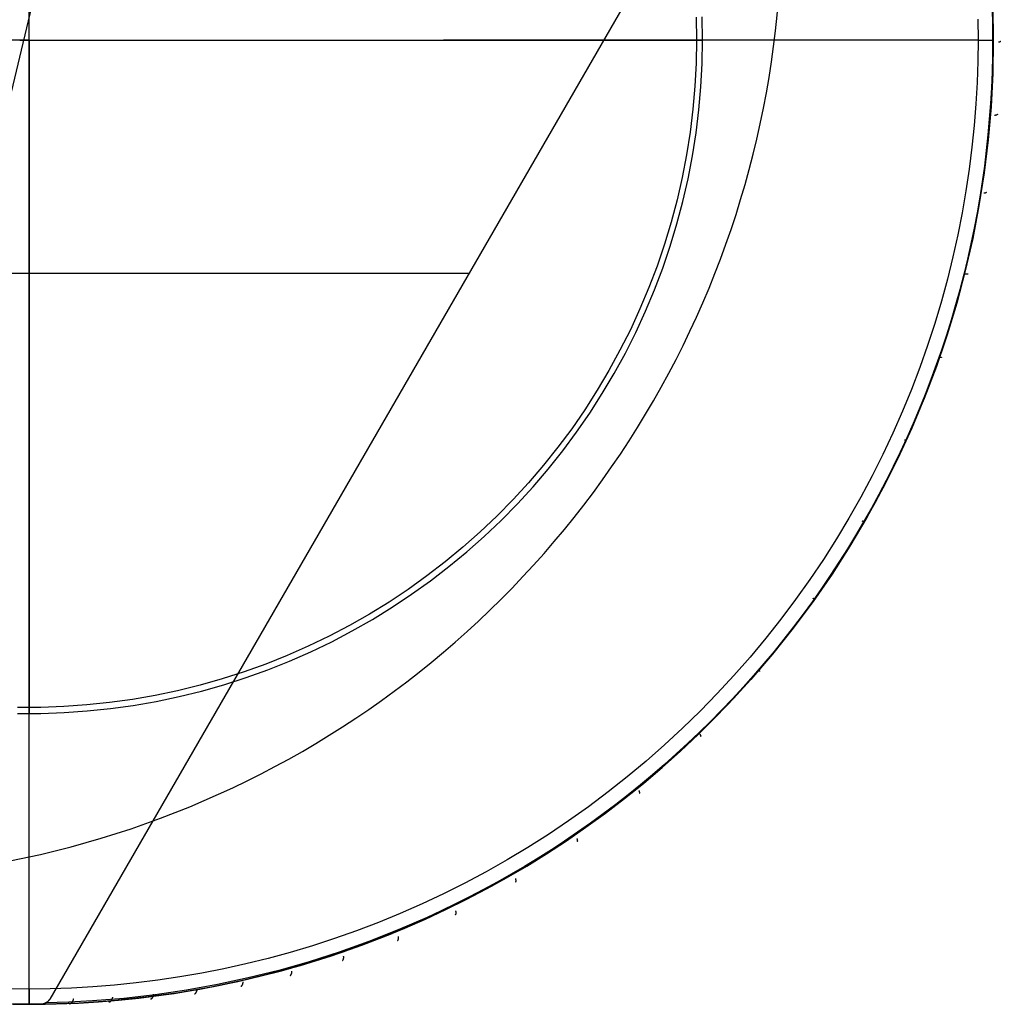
# Model space of a CAD drawing. Header units: millimetres. Extents: x -126 to 126, y -126 to 126.
# Tile 3 of 4: x -1 to 126, y -126 to 3. Entities that reach past the tile are written whole.
import ezdxf

# ---------------------------------------------------------------- set-up
doc = ezdxf.new("R2010")
doc.units = ezdxf.units.MM
doc.header["$MEASUREMENT"] = 0
doc.layers.add('Predefinito', color=5, linetype='Continuous')

msp = doc.modelspace()

# ---------------------------------------------------------------- linework, layer by layer
at = {"layer": 'Predefinito', "extrusion": (1, 0, 0)}
for points in [[(0, 27), (3.72, 27.06), (7.44, 27.25), (11.15, 27.56), (14.84, 28), (18.52, 28.56), (22.18, 29.25), (25.81, 30.06), (29.41, 30.99), (32.98, 32.04), (36.52, 33.21), (40.01, 34.49), (43.45, 35.9), (46.85, 37.42), (50.19, 39.05), (53.48, 40.8), (56.71, 42.66), (59.87, 44.62), (62.96, 46.69), (65.98, 48.86), (68.93, 51.13), (71.8, 53.5), (74.59, 55.96), (77.29, 58.52), (79.91, 61.17), (82.43, 63.9), (84.87, 66.72), (87.2, 69.61)], [(0, 27), (-3.72, 27.06), (-7.44, 27.25), (-11.15, 27.56), (-14.84, 28), (-18.52, 28.56), (-22.18, 29.25), (-25.81, 30.06), (-29.41, 30.99), (-32.98, 32.04), (-36.52, 33.21), (-40.01, 34.49), (-43.45, 35.9), (-46.85, 37.42), (-50.19, 39.05), (-53.48, 40.8), (-56.71, 42.66), (-59.87, 44.62), (-62.96, 46.69), (-65.98, 48.86), (-68.93, 51.13), (-71.8, 53.5), (-74.59, 55.96), (-77.29, 58.52), (-79.91, 61.17), (-82.43, 63.9), (-84.87, 66.72), (-87.2, 69.61)], [(0, 43.3), (0, 68)], [(-87.2, 69.61), (-87.22, 69.64), (-87.24, 69.67), (-87.27, 69.69), (-87.29, 69.71), (-87.32, 69.74), (-87.34, 69.76), (-87.37, 69.78), (-87.39, 69.8), (-87.42, 69.82), (-87.45, 69.84), (-87.48, 69.86), (-87.51, 69.88), (-87.54, 69.89), (-87.57, 69.91), (-87.6, 69.92), (-87.63, 69.93), (-87.66, 69.94), (-87.69, 69.95), (-87.72, 69.96), (-87.76, 69.97), (-87.79, 69.98), (-87.82, 69.99), (-87.86, 69.99), (-87.89, 69.99), (-87.92, 70), (-87.96, 70), (-87.99, 70)], [(-124, 70), (-126, 68)], [(-126, 0), (-126, 68)]]:
    msp.add_lwpolyline(points, dxfattribs=at)
at = {"layer": 'Predefinito'}
for points in [[(0, -126), (0, 65)], [(109.89, 60.33), (2.7, -125.33)], [(125.92, 4.35), (126, 0)], [(87.15, 3.01), (87.2, 0)], [(87.99, 0), (87.94, 3.04)], [(123.97, 2.75), (124, 0)], [(124, 0), (123.97, -2.75), (123.88, -5.53), (123.72, -8.33), (123.5, -11.14), (123.21, -13.98), (122.85, -16.83), (122.43, -19.69), (121.93, -22.56), (121.36, -25.45), (120.72, -28.33), (120, -31.23), (119.21, -34.12), (118.35, -37.01), (117.41, -39.9), (116.39, -42.78), (115.29, -45.64), (114.12, -48.5), (112.87, -51.34), (111.55, -54.16), (110.15, -56.95), (108.67, -59.72), (107.12, -62.47), (105.49, -65.18), (103.79, -67.85), (102.01, -70.49), (100.17, -73.09), (98.25, -75.65), (96.27, -78.16), (94.22, -80.62), (92.1, -83.03), (89.92, -85.38), (87.68, -87.68), (85.38, -89.92), (83.03, -92.1), (80.62, -94.22), (78.16, -96.27), (75.65, -98.25), (73.09, -100.17), (70.49, -102.01), (67.85, -103.79), (65.18, -105.49), (62.47, -107.12), (59.72, -108.67), (56.95, -110.15), (54.16, -111.55), (51.34, -112.87), (48.5, -114.12), (45.64, -115.29), (42.78, -116.39), (39.9, -117.41), (37.01, -118.35), (34.12, -119.21), (31.23, -120), (28.33, -120.72), (25.45, -121.36), (22.56, -121.93), (19.69, -122.43), (16.83, -122.85), (13.98, -123.21), (11.14, -123.5), (8.33, -123.72), (5.53, -123.88), (2.75, -123.97), (0, -124), (-2.75, -123.97)], [(-1.52, -87.98), (1.52, -87.98), (4.55, -87.87), (7.58, -87.66), (10.61, -87.35), (13.61, -86.93), (16.61, -86.41), (19.58, -85.78), (22.53, -85.06), (25.45, -84.23), (28.34, -83.3), (31.2, -82.27), (34.02, -81.15), (36.8, -79.92), (39.54, -78.61), (42.23, -77.19), (44.87, -75.69), (47.45, -74.1), (49.98, -72.41), (52.45, -70.65), (54.86, -68.79), (57.2, -66.86), (59.48, -64.84), (61.68, -62.75), (63.81, -60.59), (65.86, -58.35), (67.84, -56.04), (69.73, -53.67), (71.54, -51.23), (73.27, -48.73), (74.9, -46.17), (76.45, -43.56), (77.91, -40.89), (79.28, -38.18), (80.55, -35.42), (81.72, -32.62), (82.8, -29.78), (83.78, -26.9), (84.66, -23.99), (85.43, -21.06), (86.11, -18.1), (86.68, -15.11), (87.15, -12.11), (87.52, -9.1), (87.78, -6.07), (87.94, -3.04), (87.99, 0)], [(87.2, 0), (87.15, -3.01), (86.99, -6.02), (86.73, -9.02), (86.37, -12), (85.91, -14.98), (85.34, -17.93), (84.67, -20.87), (83.9, -23.78), (83.03, -26.66), (82.06, -29.51), (80.99, -32.32), (79.82, -35.1), (78.57, -37.84), (77.21, -40.52), (75.77, -43.17), (74.23, -45.75), (72.61, -48.29), (70.9, -50.77), (69.1, -53.18), (67.23, -55.54), (65.27, -57.83), (63.24, -60.04), (61.13, -62.19), (58.94, -64.26), (56.69, -66.26), (54.37, -68.18), (51.98, -70.01), (49.54, -71.77), (47.03, -73.43), (44.47, -75.01), (41.85, -76.5), (39.19, -77.9), (36.47, -79.21), (33.72, -80.42), (30.92, -81.53), (28.09, -82.55), (25.22, -83.47), (22.33, -84.29), (19.4, -85.01), (16.46, -85.63), (13.49, -86.15), (10.51, -86.57), (7.52, -86.88), (4.51, -87.08), (1.51, -87.19), (-1.51, -87.19)], [(126, 0), (125.92, -4.35), (125.7, -8.69), (125.32, -13.03), (124.8, -17.34), (124.13, -21.64), (123.31, -25.91), (122.34, -30.15), (121.22, -34.36), (119.97, -38.52), (118.57, -42.64), (117.02, -46.71), (115.34, -50.72), (113.52, -54.67), (111.57, -58.56), (109.48, -62.37), (107.26, -66.11), (104.92, -69.78), (102.45, -73.36), (99.85, -76.85), (97.14, -80.25), (94.31, -83.55), (91.37, -86.76), (88.32, -89.86), (85.17, -92.86), (81.91, -95.74), (78.56, -98.51), (75.11, -101.16), (71.58, -103.7), (67.95, -106.1), (64.25, -108.39), (60.47, -110.54), (56.62, -112.56), (52.7, -114.45), (48.72, -116.2), (44.68, -117.81), (40.59, -119.28), (36.45, -120.61), (32.26, -121.8), (28.04, -122.84), (23.78, -123.74), (19.5, -124.48), (15.19, -125.08), (10.86, -125.53), (6.52, -125.83), (2.17, -125.98), (-2.17, -125.98)], [(124, 0), (87.99, 0)], [(57.44, -30.5), (-57.44, -30.5)], [(0, -124), (0, -87.99)], [(-47.44, -116.73), (-43.49, -118.26), (-39.5, -119.65), (-35.46, -120.91), (-31.38, -122.03), (-27.27, -123.01), (-23.13, -123.86), (-18.96, -124.57), (-14.77, -125.13), (-10.56, -125.56), (-6.34, -125.84), (-2.11, -125.98), (2.11, -125.98), (6.34, -125.84), (10.56, -125.56), (14.77, -125.13), (18.96, -124.57), (23.13, -123.86), (27.27, -123.01), (31.38, -122.03), (35.46, -120.91), (39.5, -119.65), (43.49, -118.26), (47.44, -116.73)]]:
    msp.add_lwpolyline(points, dxfattribs=at)
at = {"layer": 'Predefinito', "extrusion": (-0.602602, 0.347913, 0.718211)}
msp.add_lwpolyline([(107.19, 46.68), (105.68, 50.11), (104.1, 53.49), (101.78, 58.19), (99.34, 62.79), (96.8, 67.27), (94.15, 71.63), (91.41, 75.87), (88.56, 79.98), (85.62, 83.96), (82.59, 87.8), (79.46, 91.5), (76.26, 95.06), (72.97, 98.46), (71.29, 100.11), (69.6, 101.72), (67.89, 103.29), (66.16, 104.82), (64.41, 106.31), (62.64, 107.76), (60.86, 109.17), (59.06, 110.54), (57.24, 111.87), (55.41, 113.16), (53.57, 114.4), (51.71, 115.6), (49.84, 116.76), (47.95, 117.88), (46.05, 118.95), (44.14, 119.98), (42.21, 120.97), (40.28, 121.91), (38.33, 122.81), (36.37, 123.66), (34.41, 124.47), (32.43, 125.23), (30.45, 125.95), (28.45, 126.62), (26.45, 127.25), (24.45, 127.83), (22.43, 128.37), (20.41, 128.86), (18.39, 129.3), (16.36, 129.7), (14.32, 130.05), (12.28, 130.35), (10.24, 130.61), (8.2, 130.82), (6.15, 130.98), (4.1, 131.1), (2.05, 131.17), (0, 131.19), (-2.05, 131.17), (-4.1, 131.1), (-6.15, 130.98), (-8.2, 130.82), (-10.24, 130.61), (-12.28, 130.35), (-14.32, 130.05), (-16.36, 129.7), (-18.39, 129.3), (-20.41, 128.86), (-22.43, 128.37), (-24.45, 127.83), (-26.45, 127.25), (-28.45, 126.62), (-30.45, 125.95), (-32.43, 125.23), (-34.41, 124.47), (-36.37, 123.66), (-38.33, 122.81), (-40.28, 121.91), (-42.21, 120.97), (-44.14, 119.98), (-46.05, 118.95), (-47.95, 117.88), (-49.84, 116.76), (-51.71, 115.6), (-53.57, 114.4), (-55.41, 113.16), (-57.24, 111.87), (-59.06, 110.54), (-60.86, 109.17), (-62.64, 107.76), (-64.41, 106.31), (-66.16, 104.82), (-67.89, 103.29), (-69.6, 101.72), (-71.29, 100.11), (-72.97, 98.46), (-76.26, 95.06), (-79.46, 91.5), (-82.59, 87.8), (-85.62, 83.96), (-88.56, 79.98), (-91.41, 75.87), (-94.15, 71.63), (-96.8, 67.27), (-99.34, 62.79), (-101.78, 58.19), (-104.1, 53.49), (-105.68, 50.11), (-107.19, 46.68)], dxfattribs=at)
at = {"layer": 'Predefinito', "extrusion": (0.974676, -0.2151, 0.06115)}
msp.add_lwpolyline([(-92.81, 37.06), (60.19, -5.33)], dxfattribs=at)
at = {"layer": 'Predefinito', "extrusion": (0, 1, 0)}
for points in [[(0, 27), (3.72, 27.06), (7.44, 27.25), (11.15, 27.56), (14.84, 28), (18.52, 28.56), (22.18, 29.25), (25.81, 30.06), (29.41, 30.99), (32.98, 32.04), (36.52, 33.21), (40.01, 34.49), (43.45, 35.9), (46.85, 37.42), (50.19, 39.05), (53.48, 40.8), (56.71, 42.66), (59.87, 44.62), (62.96, 46.69), (65.98, 48.86), (68.93, 51.13), (71.8, 53.5), (74.59, 55.96), (77.29, 58.52), (79.91, 61.17), (82.43, 63.9), (84.87, 66.72), (87.2, 69.61)], [(0, 27), (-3.72, 27.06), (-7.44, 27.25), (-11.15, 27.56), (-14.84, 28), (-18.52, 28.56), (-22.18, 29.25), (-25.81, 30.06), (-29.41, 30.99), (-32.98, 32.04), (-36.52, 33.21), (-40.01, 34.49), (-43.45, 35.9), (-46.85, 37.42), (-50.19, 39.05), (-53.48, 40.8), (-56.71, 42.66), (-59.87, 44.62), (-62.96, 46.69), (-65.98, 48.86), (-68.93, 51.13), (-71.8, 53.5), (-74.59, 55.96), (-77.29, 58.52), (-79.91, 61.17), (-82.43, 63.9), (-84.87, 66.72), (-87.2, 69.61)], [(-87.2, 69.61), (-87.22, 69.64), (-87.24, 69.67), (-87.27, 69.69), (-87.29, 69.71), (-87.32, 69.74), (-87.34, 69.76), (-87.37, 69.78), (-87.39, 69.8), (-87.42, 69.82), (-87.45, 69.84), (-87.48, 69.86), (-87.51, 69.88), (-87.54, 69.89), (-87.57, 69.91), (-87.6, 69.92), (-87.63, 69.93), (-87.66, 69.94), (-87.69, 69.95), (-87.72, 69.96), (-87.76, 69.97), (-87.79, 69.98), (-87.82, 69.99), (-87.86, 69.99), (-87.89, 69.99), (-87.92, 70), (-87.96, 70), (-87.99, 70)], [(-124, 70), (-126, 68)], [(-120.34, 55.55), (-54.13, 0)], [(1.24, 0), (-1.24, 0)]]:
    msp.add_lwpolyline(points, dxfattribs=at)
at = {"layer": 'Predefinito', "extrusion": (-0.00117, 0.899581, -0.436753)}
msp.add_lwpolyline([(-126, 38.88), (-126, 38.85), (-126, 38.82), (-126, 38.79), (-125.99, 38.77), (-125.99, 38.74), (-125.99, 38.71), (-125.98, 38.68), (-125.97, 38.65), (-125.97, 38.62), (-125.96, 38.6), (-125.95, 38.57), (-125.94, 38.54), (-125.93, 38.51), (-125.92, 38.49), (-125.91, 38.46), (-125.9, 38.43), (-125.88, 38.41), (-125.87, 38.38), (-125.85, 38.36), (-125.84, 38.33), (-125.82, 38.31), (-125.8, 38.28), (-125.79, 38.26), (-125.77, 38.24), (-125.75, 38.22), (-125.73, 38.19), (-125.71, 38.17), (-125.69, 38.15), (-125.67, 38.13), (-125.65, 38.12), (-125.62, 38.1), (-125.6, 38.08)], dxfattribs=at)
at = {"layer": 'Predefinito', "extrusion": (0.059051, 0.916939, -0.394634)}
msp.add_lwpolyline([(-126, 43.16), (-126, 43.13), (-126, 43.11), (-126, 43.08), (-125.99, 43.05), (-125.99, 43.02), (-125.99, 43), (-125.98, 42.97), (-125.98, 42.94), (-125.97, 42.91), (-125.96, 42.89), (-125.95, 42.86), (-125.94, 42.83), (-125.93, 42.8), (-125.92, 42.78), (-125.91, 42.75), (-125.9, 42.73), (-125.89, 42.7), (-125.87, 42.68), (-125.86, 42.65), (-125.85, 42.63), (-125.83, 42.6), (-125.81, 42.58), (-125.8, 42.56), (-125.78, 42.53), (-125.76, 42.51), (-125.74, 42.49), (-125.72, 42.47), (-125.71, 42.45), (-125.69, 42.43), (-125.67, 42.41), (-125.64, 42.4), (-125.62, 42.38)], dxfattribs=at)
at = {"layer": 'Predefinito', "extrusion": (0.121444, 0.929464, -0.348351)}
msp.add_lwpolyline([(-126, 47.11), (-126, 47.08), (-126, 47.06), (-126, 47.03), (-125.99, 47), (-125.99, 46.98), (-125.99, 46.95), (-125.98, 46.92), (-125.98, 46.9), (-125.97, 46.87), (-125.96, 46.84), (-125.96, 46.82), (-125.95, 46.79), (-125.94, 46.76), (-125.93, 46.74), (-125.92, 46.71), (-125.91, 46.69), (-125.89, 46.66), (-125.88, 46.64), (-125.87, 46.61), (-125.85, 46.59), (-125.84, 46.57), (-125.82, 46.54), (-125.81, 46.52), (-125.79, 46.5), (-125.77, 46.48), (-125.76, 46.46), (-125.74, 46.44), (-125.72, 46.42), (-125.7, 46.4), (-125.68, 46.38), (-125.66, 46.36), (-125.64, 46.34)], dxfattribs=at)
at = {"layer": 'Predefinito', "extrusion": (0.185466, 0.93638, -0.297985)}
msp.add_lwpolyline([(-126, 50.65), (-126, 50.63), (-126, 50.6), (-126, 50.57), (-125.99, 50.55), (-125.99, 50.52), (-125.99, 50.5), (-125.98, 50.47), (-125.98, 50.44), (-125.97, 50.42), (-125.97, 50.39), (-125.96, 50.37), (-125.95, 50.34), (-125.94, 50.31), (-125.93, 50.29), (-125.92, 50.26), (-125.91, 50.24), (-125.9, 50.22), (-125.89, 50.19), (-125.87, 50.17), (-125.86, 50.14), (-125.85, 50.12), (-125.83, 50.1), (-125.82, 50.08), (-125.8, 50.05), (-125.79, 50.03), (-125.77, 50.01), (-125.75, 49.99), (-125.73, 49.97), (-125.72, 49.95), (-125.7, 49.94), (-125.68, 49.92), (-125.66, 49.9)], dxfattribs=at)
at = {"layer": 'Predefinito', "extrusion": (0.250401, 0.936948, -0.243777)}
msp.add_lwpolyline([(-126, 53.7), (-126, 53.68), (-126, 53.65), (-126, 53.63), (-125.99, 53.6), (-125.99, 53.58), (-125.99, 53.55), (-125.98, 53.53), (-125.98, 53.5), (-125.97, 53.47), (-125.97, 53.45), (-125.96, 53.42), (-125.95, 53.4), (-125.94, 53.37), (-125.93, 53.35), (-125.92, 53.32), (-125.91, 53.3), (-125.9, 53.28), (-125.89, 53.25), (-125.88, 53.23), (-125.87, 53.21), (-125.85, 53.18), (-125.84, 53.16), (-125.82, 53.14), (-125.81, 53.12), (-125.79, 53.1), (-125.78, 53.08), (-125.76, 53.06), (-125.74, 53.04), (-125.73, 53.02), (-125.71, 53), (-125.69, 52.98), (-125.67, 52.96)], dxfattribs=at)
at = {"layer": 'Predefinito', "extrusion": (0.315367, 0.930531, -0.186161)}
msp.add_lwpolyline([(-126, 56.18), (-126, 56.16), (-126, 56.13), (-126, 56.11), (-125.99, 56.08), (-125.99, 56.06), (-125.99, 56.03), (-125.98, 56.01), (-125.98, 55.98), (-125.97, 55.96), (-125.97, 55.93), (-125.96, 55.91), (-125.95, 55.88), (-125.95, 55.86), (-125.94, 55.83), (-125.93, 55.81), (-125.92, 55.79), (-125.91, 55.76), (-125.9, 55.74), (-125.88, 55.72), (-125.87, 55.69), (-125.86, 55.67), (-125.84, 55.65), (-125.83, 55.63), (-125.82, 55.61), (-125.8, 55.58), (-125.78, 55.56), (-125.77, 55.54), (-125.75, 55.53), (-125.74, 55.51), (-125.72, 55.49), (-125.7, 55.47), (-125.68, 55.45)], dxfattribs=at)
at = {"layer": 'Predefinito', "extrusion": (0.379347, 0.916668, -0.125764)}
msp.add_lwpolyline([(-126, 58.02), (-126, 57.99), (-126, 57.97), (-126, 57.94), (-126, 57.92), (-125.99, 57.89), (-125.99, 57.87), (-125.98, 57.84), (-125.98, 57.82), (-125.97, 57.79), (-125.97, 57.77), (-125.96, 57.74), (-125.95, 57.72), (-125.95, 57.69), (-125.94, 57.67), (-125.93, 57.65), (-125.92, 57.62), (-125.91, 57.6), (-125.9, 57.58), (-125.89, 57.55), (-125.87, 57.53), (-125.86, 57.51), (-125.85, 57.49), (-125.83, 57.47), (-125.82, 57.44), (-125.81, 57.42), (-125.79, 57.4), (-125.77, 57.38), (-125.76, 57.36), (-125.74, 57.35), (-125.72, 57.33), (-125.71, 57.31), (-125.69, 57.29)], dxfattribs=at)
at = {"layer": 'Predefinito', "extrusion": (0.441254, 0.895141, -0.063394)}
msp.add_lwpolyline([(-126, 59.14), (-126, 59.12), (-126, 59.09), (-126, 59.07), (-126, 59.04), (-125.99, 59.02), (-125.99, 58.99), (-125.99, 58.97), (-125.98, 58.94), (-125.98, 58.92), (-125.97, 58.9), (-125.96, 58.87), (-125.96, 58.85), (-125.95, 58.82), (-125.94, 58.8), (-125.93, 58.78), (-125.92, 58.75), (-125.91, 58.73), (-125.9, 58.71), (-125.89, 58.68), (-125.88, 58.66), (-125.86, 58.64), (-125.85, 58.62), (-125.84, 58.59), (-125.82, 58.57), (-125.81, 58.55), (-125.79, 58.53), (-125.78, 58.51), (-125.76, 58.49), (-125.75, 58.48), (-125.73, 58.46), (-125.71, 58.44), (-125.69, 58.42)], dxfattribs=at)
at = {"layer": 'Predefinito', "extrusion": (0.5, 0.866025, 0)}
msp.add_lwpolyline([(-126, 59.52), (-126, 59.5), (-126, 59.47), (-126, 59.45), (-126, 59.42), (-125.99, 59.4), (-125.99, 59.37), (-125.99, 59.35), (-125.98, 59.33), (-125.98, 59.3), (-125.97, 59.28), (-125.96, 59.25), (-125.96, 59.23), (-125.95, 59.2), (-125.94, 59.18), (-125.93, 59.16), (-125.92, 59.13), (-125.91, 59.11), (-125.9, 59.09), (-125.89, 59.06), (-125.88, 59.04), (-125.86, 59.02), (-125.85, 59), (-125.84, 58.98), (-125.82, 58.96), (-125.81, 58.93), (-125.79, 58.91), (-125.78, 58.89), (-125.76, 58.88), (-125.75, 58.86), (-125.73, 58.84), (-125.71, 58.82), (-125.7, 58.8)], dxfattribs=at)
at = {"layer": 'Predefinito', "extrusion": (0.554588, 0.829707, 0.063394)}
msp.add_lwpolyline([(-126, 59.14), (-126, 59.12), (-126, 59.09), (-126, 59.07), (-126, 59.04), (-125.99, 59.02), (-125.99, 58.99), (-125.99, 58.97), (-125.98, 58.94), (-125.98, 58.92), (-125.97, 58.9), (-125.96, 58.87), (-125.96, 58.85), (-125.95, 58.82), (-125.94, 58.8), (-125.93, 58.78), (-125.92, 58.75), (-125.91, 58.73), (-125.9, 58.71), (-125.89, 58.68), (-125.88, 58.66), (-125.86, 58.64), (-125.85, 58.62), (-125.84, 58.59), (-125.82, 58.57), (-125.81, 58.55), (-125.79, 58.53), (-125.78, 58.51), (-125.76, 58.49), (-125.75, 58.48), (-125.73, 58.46), (-125.71, 58.44), (-125.69, 58.42)], dxfattribs=at)
at = {"layer": 'Predefinito', "extrusion": (0.604184, 0.786858, 0.125764)}
msp.add_lwpolyline([(-126, 58.02), (-126, 57.99), (-126, 57.97), (-126, 57.94), (-126, 57.92), (-125.99, 57.89), (-125.99, 57.87), (-125.98, 57.84), (-125.98, 57.82), (-125.97, 57.79), (-125.97, 57.77), (-125.96, 57.74), (-125.95, 57.72), (-125.95, 57.69), (-125.94, 57.67), (-125.93, 57.65), (-125.92, 57.62), (-125.91, 57.6), (-125.9, 57.58), (-125.89, 57.55), (-125.87, 57.53), (-125.86, 57.51), (-125.85, 57.49), (-125.83, 57.47), (-125.82, 57.44), (-125.81, 57.42), (-125.79, 57.4), (-125.77, 57.38), (-125.76, 57.36), (-125.74, 57.35), (-125.72, 57.33), (-125.71, 57.31), (-125.69, 57.29)], dxfattribs=at)
at = {"layer": 'Predefinito', "extrusion": (0.64818, 0.738381, 0.186161)}
msp.add_lwpolyline([(-126, 56.18), (-126, 56.16), (-126, 56.13), (-126, 56.11), (-125.99, 56.08), (-125.99, 56.06), (-125.99, 56.03), (-125.98, 56.01), (-125.98, 55.98), (-125.97, 55.96), (-125.97, 55.93), (-125.96, 55.91), (-125.95, 55.88), (-125.95, 55.86), (-125.94, 55.83), (-125.93, 55.81), (-125.92, 55.79), (-125.91, 55.76), (-125.9, 55.74), (-125.88, 55.72), (-125.87, 55.69), (-125.86, 55.67), (-125.84, 55.65), (-125.83, 55.63), (-125.82, 55.61), (-125.8, 55.58), (-125.78, 55.56), (-125.77, 55.54), (-125.75, 55.53), (-125.74, 55.51), (-125.72, 55.49), (-125.7, 55.47), (-125.68, 55.45)], dxfattribs=at)
at = {"layer": 'Predefinito', "extrusion": (0.68622, 0.685328, 0.243777)}
msp.add_lwpolyline([(-126, 53.7), (-126, 53.68), (-126, 53.65), (-126, 53.63), (-125.99, 53.6), (-125.99, 53.58), (-125.99, 53.55), (-125.98, 53.53), (-125.98, 53.5), (-125.97, 53.47), (-125.97, 53.45), (-125.96, 53.42), (-125.95, 53.4), (-125.94, 53.37), (-125.93, 53.35), (-125.92, 53.32), (-125.91, 53.3), (-125.9, 53.28), (-125.89, 53.25), (-125.88, 53.23), (-125.87, 53.21), (-125.85, 53.18), (-125.84, 53.16), (-125.82, 53.14), (-125.81, 53.12), (-125.79, 53.1), (-125.78, 53.08), (-125.76, 53.06), (-125.74, 53.04), (-125.73, 53.02), (-125.71, 53), (-125.69, 52.98), (-125.67, 52.96)], dxfattribs=at)
at = {"layer": 'Predefinito', "extrusion": (0.718196, 0.628808, 0.297985)}
msp.add_lwpolyline([(-126, 50.65), (-126, 50.63), (-126, 50.6), (-126, 50.57), (-125.99, 50.55), (-125.99, 50.52), (-125.99, 50.5), (-125.98, 50.47), (-125.98, 50.44), (-125.97, 50.42), (-125.97, 50.39), (-125.96, 50.37), (-125.95, 50.34), (-125.94, 50.31), (-125.93, 50.29), (-125.92, 50.26), (-125.91, 50.24), (-125.9, 50.22), (-125.89, 50.19), (-125.87, 50.17), (-125.86, 50.14), (-125.85, 50.12), (-125.83, 50.1), (-125.82, 50.08), (-125.8, 50.05), (-125.79, 50.03), (-125.77, 50.01), (-125.75, 49.99), (-125.73, 49.97), (-125.72, 49.95), (-125.7, 49.94), (-125.68, 49.92), (-125.66, 49.9)], dxfattribs=at)
at = {"layer": 'Predefinito', "extrusion": (0.744217, 0.569905, 0.348351)}
msp.add_lwpolyline([(-126, 47.11), (-126, 47.08), (-126, 47.06), (-126, 47.03), (-125.99, 47), (-125.99, 46.98), (-125.99, 46.95), (-125.98, 46.92), (-125.98, 46.9), (-125.97, 46.87), (-125.96, 46.84), (-125.96, 46.82), (-125.95, 46.79), (-125.94, 46.76), (-125.93, 46.74), (-125.92, 46.71), (-125.91, 46.69), (-125.89, 46.66), (-125.88, 46.64), (-125.87, 46.61), (-125.85, 46.59), (-125.84, 46.57), (-125.82, 46.54), (-125.81, 46.52), (-125.79, 46.5), (-125.77, 46.48), (-125.76, 46.46), (-125.74, 46.44), (-125.72, 46.42), (-125.7, 46.4), (-125.68, 46.38), (-125.66, 46.36), (-125.64, 46.34)], dxfattribs=at)
at = {"layer": 'Predefinito', "extrusion": (0.764567, 0.509609, 0.394634)}
msp.add_lwpolyline([(-126, 43.16), (-126, 43.13), (-126, 43.11), (-126, 43.08), (-125.99, 43.05), (-125.99, 43.02), (-125.99, 43), (-125.98, 42.97), (-125.98, 42.94), (-125.97, 42.91), (-125.96, 42.89), (-125.95, 42.86), (-125.94, 42.83), (-125.93, 42.8), (-125.92, 42.78), (-125.91, 42.75), (-125.9, 42.73), (-125.89, 42.7), (-125.87, 42.68), (-125.86, 42.65), (-125.85, 42.63), (-125.83, 42.6), (-125.81, 42.58), (-125.8, 42.56), (-125.78, 42.53), (-125.76, 42.51), (-125.74, 42.49), (-125.72, 42.47), (-125.71, 42.45), (-125.69, 42.43), (-125.67, 42.41), (-125.64, 42.4), (-125.62, 42.38)], dxfattribs=at)
at = {"layer": 'Predefinito', "extrusion": (0.779645, 0.448777, 0.436753)}
msp.add_lwpolyline([(-126, 38.88), (-126, 38.85), (-126, 38.82), (-126, 38.79), (-125.99, 38.77), (-125.99, 38.74), (-125.99, 38.71), (-125.98, 38.68), (-125.97, 38.65), (-125.97, 38.62), (-125.96, 38.6), (-125.95, 38.57), (-125.94, 38.54), (-125.93, 38.51), (-125.92, 38.49), (-125.91, 38.46), (-125.9, 38.43), (-125.88, 38.41), (-125.87, 38.38), (-125.85, 38.36), (-125.84, 38.33), (-125.82, 38.31), (-125.8, 38.28), (-125.79, 38.26), (-125.77, 38.24), (-125.75, 38.22), (-125.73, 38.19), (-125.71, 38.17), (-125.69, 38.15), (-125.67, 38.13), (-125.65, 38.12), (-125.62, 38.1), (-125.6, 38.08)], dxfattribs=at)
at = {"layer": 'Predefinito', "extrusion": (0.789919, 0.388109, 0.474762)}
msp.add_lwpolyline([(-126, 34.34), (-126, 34.31), (-126, 34.28), (-126, 34.25), (-125.99, 34.22), (-125.99, 34.19), (-125.98, 34.16), (-125.98, 34.13), (-125.97, 34.1), (-125.97, 34.07), (-125.96, 34.05), (-125.95, 34.02), (-125.94, 33.99), (-125.93, 33.96), (-125.91, 33.93), (-125.9, 33.9), (-125.89, 33.88), (-125.87, 33.85), (-125.86, 33.82), (-125.84, 33.8), (-125.83, 33.77), (-125.81, 33.75), (-125.79, 33.72), (-125.77, 33.7), (-125.75, 33.68), (-125.73, 33.66), (-125.71, 33.63), (-125.69, 33.61), (-125.67, 33.59), (-125.65, 33.57), (-125.62, 33.56), (-125.6, 33.54), (-125.58, 33.52)], dxfattribs=at)
at = {"layer": 'Predefinito', "extrusion": (0.795883, 0.32815, 0.50881)}
msp.add_lwpolyline([(-126, 29.59), (-126, 29.56), (-126, 29.53), (-126, 29.5), (-125.99, 29.47), (-125.99, 29.44), (-125.98, 29.41), (-125.98, 29.38), (-125.97, 29.35), (-125.96, 29.32), (-125.95, 29.29), (-125.94, 29.26), (-125.93, 29.23), (-125.92, 29.21), (-125.91, 29.18), (-125.9, 29.15), (-125.88, 29.12), (-125.87, 29.09), (-125.85, 29.07), (-125.83, 29.04), (-125.81, 29.01), (-125.8, 28.99), (-125.78, 28.96), (-125.76, 28.94), (-125.74, 28.92), (-125.71, 28.89), (-125.69, 28.87), (-125.67, 28.85), (-125.65, 28.83), (-125.62, 28.81), (-125.6, 28.79), (-125.58, 28.78), (-125.55, 28.76)], dxfattribs=at)
at = {"layer": 'Predefinito', "extrusion": (0.79802, 0.2693, 0.539111)}
msp.add_lwpolyline([(-126, 24.7), (-126, 24.67), (-126, 24.64), (-126, 24.61), (-125.99, 24.58), (-125.99, 24.54), (-125.98, 24.51), (-125.98, 24.48), (-125.97, 24.45), (-125.96, 24.42), (-125.95, 24.39), (-125.94, 24.36), (-125.93, 24.33), (-125.92, 24.3), (-125.9, 24.27), (-125.89, 24.24), (-125.87, 24.21), (-125.86, 24.18), (-125.84, 24.15), (-125.82, 24.13), (-125.8, 24.1), (-125.78, 24.08), (-125.76, 24.05), (-125.74, 24.03), (-125.72, 24), (-125.7, 23.98), (-125.67, 23.96), (-125.65, 23.94), (-125.62, 23.92), (-125.6, 23.9), (-125.57, 23.88), (-125.55, 23.86), (-125.52, 23.85)], dxfattribs=at)
at = {"layer": 'Predefinito', "extrusion": (0.796786, 0.211833, 0.565914)}
msp.add_lwpolyline([(-126, 19.69), (-126, 19.66), (-126, 19.63), (-126, 19.6), (-125.99, 19.56), (-125.99, 19.53), (-125.98, 19.5), (-125.97, 19.47), (-125.97, 19.44), (-125.96, 19.4), (-125.95, 19.37), (-125.94, 19.34), (-125.92, 19.31), (-125.91, 19.28), (-125.9, 19.25), (-125.88, 19.22), (-125.86, 19.19), (-125.85, 19.16), (-125.83, 19.13), (-125.81, 19.1), (-125.79, 19.08), (-125.77, 19.05), (-125.74, 19.02), (-125.72, 19), (-125.7, 18.98), (-125.67, 18.95), (-125.65, 18.93), (-125.62, 18.91), (-125.6, 18.89), (-125.57, 18.87), (-125.55, 18.85), (-125.52, 18.84), (-125.49, 18.82)], dxfattribs=at)
at = {"layer": 'Predefinito', "extrusion": (0.792591, 0.155915, 0.589482)}
msp.add_lwpolyline([(-126, 14.6), (-126, 14.57), (-126, 14.54), (-126, 14.5), (-125.99, 14.47), (-125.99, 14.44), (-125.98, 14.4), (-125.97, 14.37), (-125.96, 14.34), (-125.95, 14.3), (-125.94, 14.27), (-125.93, 14.24), (-125.92, 14.2), (-125.91, 14.19), (-125.9, 14.17), (-125.9, 14.16), (-125.89, 14.14), (-125.88, 14.13), (-125.87, 14.11), (-125.86, 14.09), (-125.85, 14.08), (-125.84, 14.07), (-125.83, 14.05), (-125.83, 14.04), (-125.82, 14.02), (-125.8, 14.01), (-125.79, 13.99), (-125.78, 13.98), (-125.77, 13.97), (-125.75, 13.94), (-125.73, 13.91), (-125.7, 13.89), (-125.68, 13.86), (-125.65, 13.84), (-125.63, 13.82), (-125.6, 13.8), (-125.57, 13.78), (-125.54, 13.76), (-125.52, 13.74), (-125.49, 13.73), (-125.46, 13.71)], dxfattribs=at)
at = {"layer": 'Predefinito', "extrusion": (0.785797, 0.101633, 0.610077)}
msp.add_lwpolyline([(-126, 9.45), (-126, 9.41), (-126, 9.38), (-125.99, 9.34), (-125.99, 9.31), (-125.99, 9.29), (-125.99, 9.28), (-125.98, 9.26), (-125.98, 9.24), (-125.97, 9.22), (-125.97, 9.21), (-125.97, 9.19), (-125.96, 9.17), (-125.96, 9.16), (-125.95, 9.14), (-125.95, 9.12), (-125.94, 9.1), (-125.93, 9.09), (-125.93, 9.07), (-125.92, 9.05), (-125.91, 9.04), (-125.9, 9.02), (-125.9, 9), (-125.89, 8.99), (-125.88, 8.97), (-125.87, 8.96), (-125.86, 8.94), (-125.85, 8.92), (-125.84, 8.91), (-125.83, 8.89), (-125.82, 8.88), (-125.81, 8.86), (-125.8, 8.85), (-125.79, 8.84), (-125.78, 8.82), (-125.77, 8.81), (-125.76, 8.79), (-125.74, 8.78), (-125.73, 8.77), (-125.72, 8.75), (-125.71, 8.74), (-125.69, 8.73), (-125.68, 8.72), (-125.67, 8.7), (-125.65, 8.69), (-125.64, 8.68), (-125.63, 8.67), (-125.61, 8.66), (-125.6, 8.65), (-125.59, 8.64), (-125.57, 8.63), (-125.56, 8.62), (-125.54, 8.61), (-125.51, 8.59), (-125.48, 8.57), (-125.45, 8.56), (-125.42, 8.54)], dxfattribs=at)
at = {"layer": 'Predefinito', "extrusion": (0.776712, 0.049006, 0.627947)}
msp.add_lwpolyline([(-126, 4.24), (-126, 4.21), (-126, 4.19), (-126, 4.17), (-126, 4.16), (-125.99, 4.14), (-125.99, 4.12), (-125.99, 4.1), (-125.99, 4.09), (-125.98, 4.07), (-125.98, 4.05), (-125.98, 4.03), (-125.97, 4.01), (-125.97, 4), (-125.96, 3.98), (-125.96, 3.96), (-125.95, 3.94), (-125.95, 3.93), (-125.94, 3.91), (-125.94, 3.89), (-125.93, 3.87), (-125.92, 3.86), (-125.91, 3.84), (-125.91, 3.82), (-125.9, 3.8), (-125.89, 3.79), (-125.88, 3.77), (-125.87, 3.75), (-125.86, 3.74), (-125.85, 3.72), (-125.84, 3.71), (-125.83, 3.69), (-125.82, 3.67), (-125.81, 3.66), (-125.8, 3.64), (-125.79, 3.63), (-125.78, 3.61), (-125.76, 3.6), (-125.75, 3.59), (-125.74, 3.57), (-125.73, 3.56), (-125.71, 3.54), (-125.7, 3.53), (-125.69, 3.52), (-125.67, 3.51), (-125.66, 3.49), (-125.65, 3.48), (-125.63, 3.47), (-125.62, 3.46), (-125.6, 3.45), (-125.59, 3.44), (-125.57, 3.42), (-125.56, 3.41), (-125.54, 3.4), (-125.53, 3.39), (-125.51, 3.39), (-125.5, 3.38), (-125.48, 3.37), (-125.46, 3.36), (-125.45, 3.35), (-125.43, 3.34), (-125.42, 3.34), (-125.39, 3.32)], dxfattribs=at)
at = {"layer": 'Predefinito'}
for points in [[(126, 0, 43.3), (125.98, 2.19, 42.23), (125.92, 4.37, 41.13), (125.83, 6.54, 40.01), (125.7, 8.69, 38.87), (125.53, 10.82, 37.71), (125.33, 12.94, 36.52), (124.83, 17.14, 34.09), (124.19, 21.27, 31.57), (123.43, 25.33, 28.98), (122.54, 29.33, 26.32), (121.53, 33.25, 23.6), (120.42, 37.09, 20.82), (119.19, 40.87, 17.99), (117.85, 44.57, 15.1), (116.42, 48.2, 12.16), (114.88, 51.76, 9.17), (113.25, 55.23, 6.14), (111.53, 58.62, 3.09), (109.73, 61.92, 0)], [(125.83, 4.09, 40.77), (125.88, 2.03, 41.81), (125.9, -0.03, 42.82), (125.88, -2.09, 43.8), (125.83, -4.15, 44.75), (125.75, -6.21, 45.68), (125.63, -8.26, 46.57), (125.48, -10.32, 47.44), (125.3, -12.37, 48.28), (125.08, -14.41, 49.08), (124.83, -16.46, 49.86), (124.54, -18.5, 50.61), (124.22, -20.53, 51.33), (123.87, -22.56, 52.01), (123.49, -24.58, 52.67), (123.07, -26.6, 53.29), (122.62, -28.61, 53.89), (122.14, -30.61, 54.45), (121.62, -32.61, 54.98), (121.07, -34.59, 55.48), (120.49, -36.57, 55.95), (119.88, -38.53, 56.39), (119.23, -40.49, 56.79), (118.55, -42.43, 57.16), (117.84, -44.36, 57.51), (117.1, -46.29, 57.81), (116.33, -48.2, 58.09), (115.53, -50.09, 58.33), (114.69, -51.97, 58.55), (113.83, -53.84, 58.72), (112.93, -55.7, 58.87), (112.01, -57.54, 58.99), (111.05, -59.36, 59.07), (110.07, -61.17, 59.12), (109.05, -62.96, 59.13), (108.01, -64.74, 59.12), (106.93, -66.49, 59.07), (105.83, -68.23, 58.99), (104.7, -69.95, 58.87), (103.54, -71.66, 58.72), (102.36, -73.34, 58.55), (101.14, -75, 58.33), (99.9, -76.65, 58.09), (98.64, -78.27, 57.81), (97.34, -79.87, 57.51), (96.02, -81.45, 57.16), (94.68, -83.01, 56.79), (93.31, -84.55, 56.39), (91.91, -86.06, 55.95), (90.49, -87.56, 55.48), (89.05, -89.02, 54.98), (87.58, -90.47, 54.45), (86.09, -91.89, 53.89), (84.57, -93.28, 53.29), (83.03, -94.65, 52.67), (81.47, -96, 52.01), (79.89, -97.31, 51.33), (78.29, -98.61, 50.61), (76.67, -99.87, 49.86), (75.02, -101.11, 49.08), (73.36, -102.33, 48.28), (71.67, -103.51, 47.44), (69.97, -104.67, 46.57), (68.25, -105.8, 45.68), (66.51, -106.9, 44.75), (64.75, -107.97, 43.8), (62.97, -109.01, 42.82), (61.18, -110.03, 41.81), (59.37, -111.01, 40.77), (57.55, -111.97, 39.7), (55.71, -112.89, 38.61), (53.85, -113.79, 37.49), (51.99, -114.65, 36.34), (48.21, -116.28, 33.97), (44.38, -117.8, 31.49), (40.5, -119.18, 28.91), (36.58, -120.44, 26.24), (32.61, -121.56, 23.47), (28.62, -122.56, 20.61), (24.59, -123.43, 17.65), (20.54, -124.16, 14.62), (16.47, -124.76, 11.5), (12.38, -125.23, 8.3), (8.27, -125.56, 5.02), (5.2, -125.72, 2.53), (2.13, -125.81, 0)], [(1.24, -125.99, 0), (6.43, -125.84, 4.24), (9.05, -125.67, 6.34), (11.68, -125.46, 8.43), (14.32, -125.18, 10.49), (16.96, -124.85, 12.54), (19.62, -124.46, 14.56), (22.28, -124.01, 16.56), (24.95, -123.51, 18.54), (27.62, -122.94, 20.49), (30.3, -122.3, 22.41), (32.98, -121.61, 24.31), (35.67, -120.85, 26.18), (38.36, -120.02, 28.03), (41.05, -119.13, 29.84), (43.74, -118.16, 31.61), (46.43, -117.13, 33.36), (49.11, -116.03, 35.06), (51.79, -114.87, 36.73), (54.46, -113.62, 38.35), (57.12, -112.31, 39.93), (59.76, -110.92, 41.47), (62.4, -109.46, 42.96), (65.02, -107.93, 44.41), (67.62, -106.32, 45.8), (70.2, -104.63, 47.14), (72.76, -102.87, 48.42), (75.3, -101.03, 49.64), (77.8, -99.11, 50.81), (80.27, -97.12, 51.91), (82.71, -95.06, 52.94), (85.1, -92.91, 53.91), (87.47, -90.69, 54.81), (89.79, -88.4, 55.64), (92.06, -86.03, 56.39), (94.28, -83.59, 57.06), (95.37, -82.35, 57.37), (96.44, -81.09, 57.66), (97.5, -79.81, 57.93), (98.54, -78.52, 58.18), (99.57, -77.21, 58.4), (100.58, -75.89, 58.61), (101.58, -74.55, 58.8), (102.56, -73.2, 58.96), (103.52, -71.83, 59.11), (104.47, -70.44, 59.23), (105.4, -69.04, 59.33), (106.31, -67.63, 59.41), (107.21, -66.2, 59.47), (108.08, -64.76, 59.51), (108.94, -63.32, 59.52), (109.77, -61.86, 59.52), (110.59, -60.39, 59.49), (111.38, -58.91, 59.44), (112.16, -57.42, 59.37), (112.91, -55.92, 59.28), (113.64, -54.42, 59.16), (114.36, -52.9, 59.03), (115.05, -51.38, 58.87), (115.72, -49.84, 58.7), (116.37, -48.31, 58.5), (117, -46.76, 58.28), (117.61, -45.21, 58.04), (118.19, -43.66, 57.78), (118.76, -42.1, 57.5), (119.3, -40.54, 57.2), (119.82, -38.97, 56.88), (120.32, -37.41, 56.55), (121.25, -34.27, 55.81), (122.1, -31.13, 55.01), (122.86, -27.97, 54.12), (123.53, -24.82, 53.17), (124.12, -21.67, 52.15), (124.63, -18.53, 51.06), (125.05, -15.4, 49.91), (125.4, -12.29, 48.7), (125.66, -9.19, 47.43), (125.85, -6.11, 46.11), (125.96, -3.04, 44.73), (126, 0, 43.3)], [(1.24, -125.99, 0), (1.29, -125.99, 0), (1.35, -125.99, 0), (1.4, -125.99, 0), (1.45, -125.98, 0), (1.5, -125.98, 0), (1.56, -125.97, 0), (1.61, -125.96, 0), (1.66, -125.95, 0), (1.72, -125.94, 0), (1.77, -125.93, 0), (1.82, -125.92, 0), (1.87, -125.9, 0), (1.92, -125.89, 0), (1.98, -125.87, 0), (2.03, -125.85, 0), (2.08, -125.83, 0), (2.12, -125.81, 0), (2.17, -125.78, 0), (2.22, -125.76, 0), (2.27, -125.73, 0), (2.31, -125.71, 0), (2.33, -125.69, 0), (2.36, -125.68, 0), (2.38, -125.66, 0), (2.4, -125.65, 0), (2.42, -125.63, 0), (2.44, -125.62, 0), (2.46, -125.6, 0), (2.48, -125.59, 0), (2.5, -125.57, 0), (2.52, -125.55, 0), (2.53, -125.54, 0), (2.55, -125.52, 0), (2.57, -125.5, 0), (2.58, -125.48, 0), (2.6, -125.46, 0), (2.62, -125.45, 0), (2.63, -125.43, 0), (2.64, -125.41, 0), (2.66, -125.39, 0), (2.67, -125.37, 0), (2.68, -125.35, 0), (2.7, -125.33, 0)]]:
    msp.add_polyline3d(points, dxfattribs=at)

doc.saveas('drawing.dxf')
